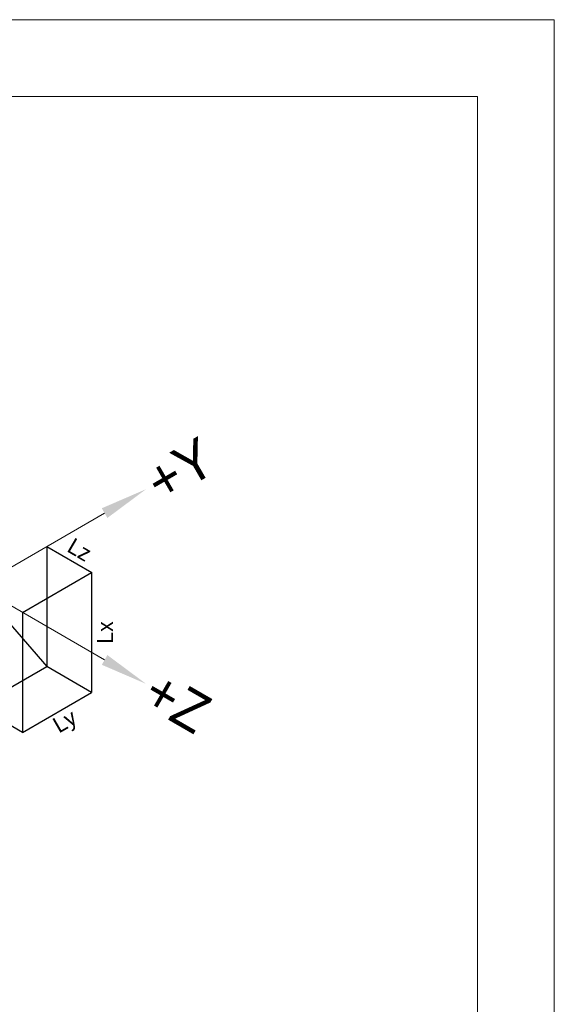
# Model space of a CAD drawing. Header units: millimetres. Extents: x -8713 to 3261, y -18743 to -8704.
# Tile 154 of 154: x 3171 to 3261, y -18363 to -18197. Entities that reach past the tile are written whole.
import ezdxf
from ezdxf.enums import TextEntityAlignment as Align

# ---------------------------------------------------------------- set-up
doc = ezdxf.new("R2010")
doc.units = ezdxf.units.MM
doc.header["$LTSCALE"] = 10
for name, color, linetype, lineweight in [('1轮廓实线层', 7, 'Continuous', 18), ('2细线层', 4, 'Continuous', 13), ('6文字层', 3, 'Continuous', 13), ('7标注层', 4, 'Continuous', 13), ('图框层', 7, 'Continuous', 18)]:
    doc.layers.add(name, color=color, linetype=linetype, lineweight=lineweight)

# ---------------------------------------------------------------- blocks, each defined once
blk = doc.blocks.new('ZwmFrameMain_3_A4^_^无分区图框^_^landscape')
at = {"layer": '1轮廓实线层'}
for q in [(0, 200), (267, 0)]:
    blk.add_line((267, 200), q, dxfattribs=at)
at = {"layer": '2细线层'}
for q in [(-25, 205), (272, -5)]:
    blk.add_line((272, 205), q, dxfattribs=at)

msp = doc.modelspace()

# ---------------------------------------------------------------- linework, layer by layer
for p, q in [((3175.59, -18286.03), (3175.59, -18306.28)), ((3175.6, -18286.03), (3183.2, -18290.43)), ((3171.49, -18297.18), (3183.18, -18290.43)), ((3183.17, -18290.43), (3183.17, -18310.68)), ((3163.9, -18292.79), (3175.6, -18306.29)), ((3171.49, -18297.18), (3171.49, -18317.43)), ((3163.9, -18313.03), (3175.59, -18306.28)), ((3183.18, -18310.68), (3175.6, -18306.29)), ((3171.49, -18317.43), (3183.18, -18310.68)), ((3171.49, -18317.43), (3163.9, -18313.04))]:
    msp.add_line(p, q)
at = {"layer": '1轮廓实线层'}
for q in [(3185.38, -18280.39), (3185.38, -18305.19)]:
    msp.add_line((3163.9, -18292.79), q, dxfattribs=at)
at = {"layer": '7标注层'}
for points in [[(3185.85, -18281.21), (3184.91, -18279.57), (3192.4, -18276.34)], [(3184.91, -18306.01), (3185.85, -18304.37), (3192.4, -18309.24)]]:
    msp.add_solid(points, dxfattribs=at)

# ---------------------------------------------------------------- block references
at = {"layer": '图框层', "xscale": 2.6, "yscale": 2.6, "zscale": 2.6}
msp.add_blockref('ZwmFrameMain_3_A4^_^无分区图框^_^landscape', (2554.21, -18730.04), dxfattribs=at)

# ---------------------------------------------------------------- texts
at = {"layer": '6文字层'}
for s, rotation, p in [('+Y', 30, (3193.24, -18275.85)), ('+Z', 330, (3192.99, -18309.58))]:
    msp.add_text(s, height=6.75, rotation=rotation, dxfattribs=at).set_placement(p, align=Align.MIDDLE_LEFT)
msp.add_text('Lz', height=2.7, rotation=329.6877, dxfattribs=at).set_placement((3180.08, -18288.43), align=Align.BOTTOM_CENTER)
for s, rotation, p in [('Lx', 90, (3184.12, -18300.56)), ('Ly', 30, (3177.96, -18314.35))]:
    msp.add_text(s, height=2.7, rotation=rotation, dxfattribs=at).set_placement(p, align=Align.TOP_CENTER)

doc.saveas('drawing.dxf')
